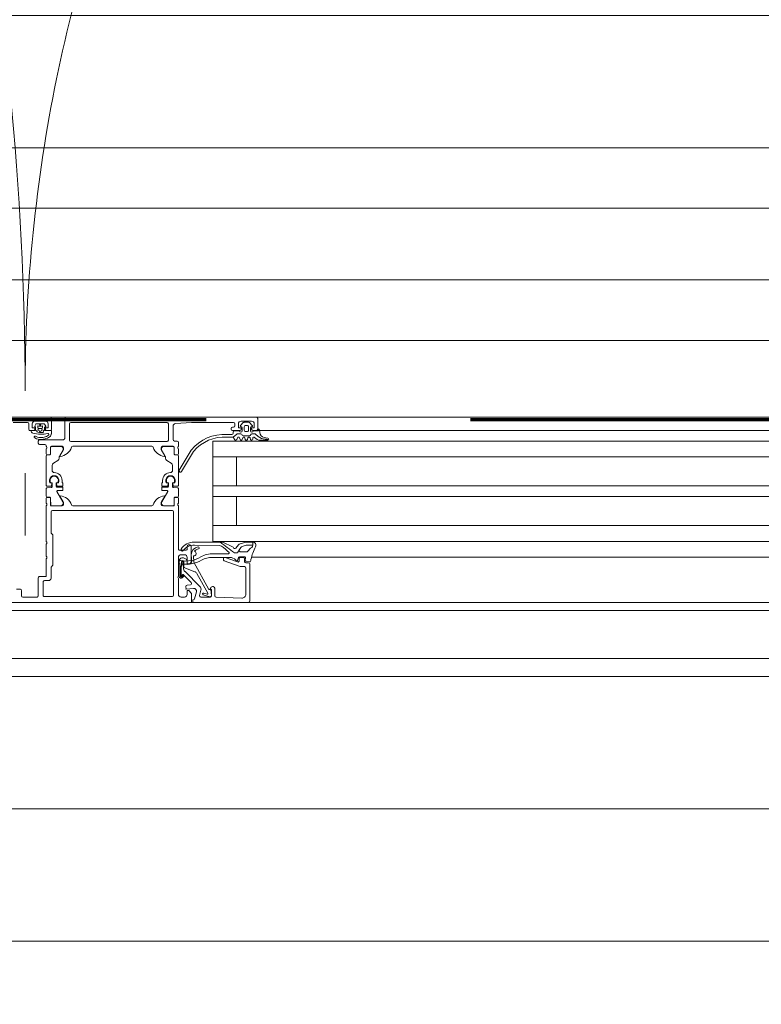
# Model space of a CAD drawing. Header units: millimetres. Extents: x -2180 to 91692, y -6418 to 21859.
# Tile 152 of 256: x 32929 to 33210, y 10326 to 10698. Entities that reach past the tile are written whole.
import ezdxf

# ---------------------------------------------------------------- set-up
doc = ezdxf.new("R2010")
doc.units = ezdxf.units.MM
for name, pattern in [('Dash', [635, 317.5, -317.5]), ('EST_Dash_2_1_', [300, 200, -100]), ('Grid Line 1_2_', [2222.5, 1270, -317.5, 317.5, -317.5])]:
    doc.linetypes.add(name, pattern=pattern)
for name, color, linetype, lineweight, true_color in [('_ hall', 9, 'Continuous', 9, 0x808080), ('_Beyond_-3', 7, 'Continuous', 9, 0xc0c0c0), ('SMA_Tuletõkkesektsioon', 1, 'EST_Dash_2_1_', 70, 0xff0000)]:
    doc.layers.add(name, color=color, linetype=linetype, lineweight=lineweight, true_color=true_color)
for name, color, linetype, lineweight in [('_Beyond_', 7, 'Continuous', 9), ('Detail Items', 7, 'Continuous', 9), ('Doors', 7, 'Continuous', 9), ('Grids-1', 7, 'Grid Line 1_2_', 9), ('Hidden Lines', 7, 'Dash', 18)]:
    doc.layers.add(name, color=color, linetype=linetype, lineweight=lineweight)
pattern_1 = [(0, (0, 0), (0, 50), [])]

# ---------------------------------------------------------------- blocks, each defined once
blk = doc.blocks.new('Schueco_FWS_ADS-70-HD_out_Family-02 - VU-01 FWS SI insert unit-2215690-1 Korruse  plaan')
at = {"layer": 'Detail Items'}
for p, q in [((861, 9), (-861, 9)), ((660, 4), (400, 4)), ((660, 0), (400, 0)), ((660, -6), (400, -6)), ((660, -17), (400, -17)), ((660, -21), (400, -21)), ((660, -32), (400, -32)), ((660, -38), (400, -38)), ((660, -43.96), (400, -43.96)), ((-870, -61), (870, -61))]:
    blk.add_line(p, q, dxfattribs=at)
at = {"layer": 'Doors'}
for p, q in [((269.5, 9), (172.5, 9)), ((263.7, 7.5), (267.7, 7.5)), ((270, 4.5), (270, 8.5)), ((275, 8.5), (275, 1)), ((347.5, 9), (275.5, 9)), ((341.7, 7.5), (345.7, 7.5)), ((347.5, 9), (412, 9)), ((348, 4.5), (348, 8.5)), ((255.5, 7), (260.9, 7)), ((261.4, 6.5), (261.4, 4.5)), ((261.9, 4), (263.2, 4)), ((262.21, 3.99), (263.78, 3.99)), ((263.64, 5.63), (264.03, 6.37)), ((263.98, 4.19), (263.98, 5.14)), ((264.21, 6.48), (267.17, 6.48)), ((264.79, 5.08), (264.79, 5.78)), ((266.29, 4.78), (265.09, 4.78)), ((266.59, 5.78), (266.59, 5.08)), ((267.34, 6.38), (267.81, 5.66)), ((267.39, 5.15), (267.39, 4.19)), ((267.59, 3.99), (269.74, 3.99)), ((268.2, 4), (269.5, 4)), ((276.8, 0.3), (276.8, 6.5)), ((277.3, 7), (313.7, 7)), ((314.2, 6.5), (314.2, 0.3)), ((316, 0.5), (316, 5.57)), ((337.9, 4.7), (337.9, 4.5)), ((338.9, 5.2), (338.4, 5.2)), ((338.4, 4), (341.2, 4)), ((341.1, 3.8), (339, 3.8)), ((339.4, 6.5), (339.4, 5.7)), ((342.53, 6.95), (341.49, 5.91)), ((341.7, 5.4), (341.8, 5.4)), ((342.1, 5.1), (342.1, 3.8)), ((344.52, 7.1), (342.88, 7.1)), ((342.9, 4.1), (342.9, 5.4)), ((343.4, 5.9), (344, 5.9)), ((344.5, 5.4), (344.5, 4.1)), ((345.91, 5.91), (344.87, 6.95)), ((345.3, 3.8), (345.3, 5.1)), ((345.6, 5.4), (345.7, 5.4)), ((346.2, 4), (347.5, 4)), ((348.62, 4), (412, 4)), ((348.79, 3.16), (348.7, 4.23)), ((262.96, 3.01), (262.95, 3.01)), ((263.95, 1.78), (264.2, 1.67)), ((274.5, 0.5), (265.5, 0.5)), ((338.2, 2.5), (336.34, 2.5)), ((336.34, 1.5), (338.7, 1.5)), ((338.7, 3.5), (338.7, 3)), ((340.09, 0.6), (340.31, 1.2)), ((341.62, 2.7), (340.41, 2.7)), ((341.09, 1.2), (341.31, 0.6)), ((342.17, 2.25), (342.05, 2.45)), ((342.09, 0.6), (342.31, 1.2)), ((344.84, 2), (342.6, 2)), ((343.09, 1.2), (343.31, 0.6)), ((344, 3.6), (343.4, 3.6)), ((344.09, 0.6), (344.31, 1.2)), ((345.09, 1.2), (345.31, 0.6)), ((345.39, 2.45), (345.27, 2.25)), ((346.82, 2.7), (345.82, 2.7)), ((346.1, 0.7), (346.1, 1.1)), ((348.17, 1.7), (347.14, 2.58)), ((349.09, 0.3), (351.76, 0.3)), ((351.84, 1.09), (350.4, 1.37)), ((352.01, 0.38), (351.74, 0.52)), ((265, 0), (265, -0.8)), ((265.5, -1.3), (267.5, -1.3)), ((268, -1.8), (268, -2)), ((268, -3), (268, -4.88)), ((268.2, -2.27), (268.2, -2.73)), ((269.58, -4.88), (269.58, -2.5)), ((269.61, -4.91), (269.61, -2.51)), ((270.08, -2), (274, -2)), ((270.11, -2.01), (273.59, -2.01)), ((274.29, -3.54), (272.97, -5.82)), ((313.7, -0.2), (277.3, -0.2)), ((278, -2), (308, -2)), ((311.71, -3.54), (313.03, -5.82)), ((312, -2), (315.92, -2)), ((315.89, -2.01), (312.41, -2.01)), ((316.39, -4.91), (316.39, -2.51)), ((316.42, -2.5), (316.42, -4.88)), ((317.5, 0), (316.5, 0)), ((317.8, -2.73), (317.8, -2.27)), ((318, -2), (318, -0.5)), ((318, -4.88), (318, -3)), ((322.86, -3.41), (318.32, -11.05)), ((268, -16.86), (268, -5.71)), ((268.3, -5.18), (269.28, -5.18)), ((268.5, -5.21), (269.31, -5.21)), ((270.7, -8.33), (272.4, -7.35)), ((272.9, -6.07), (272.9, -6.49)), ((313.1, -6.07), (313.1, -6.49)), ((315.3, -8.33), (313.6, -7.35)), ((317.5, -5.21), (316.69, -5.21)), ((316.72, -5.18), (317.7, -5.18)), ((318, -16.86), (318, -5.71)), ((319.18, -11.55), (323.73, -3.91)), ((412, -6), (331, -6)), ((270.2, -9.2), (270.2, -11.11)), ((315.8, -9.2), (315.8, -11.11)), ((260, -12.1), (260, -35.68)), ((268, -17.91), (268, -20.79)), ((269.83, -17.06), (268.2, -17.06)), ((270, -17.55), (268.2, -17.71)), ((269.41, -15.76), (269.8, -15.76)), ((269.64, -15.75), (270, -15.75)), ((270.1, -16.09), (270.03, -16.88)), ((270.2, -15.95), (270.2, -17.35)), ((271.8, -17.25), (271.8, -15.95)), ((271.97, -16.88), (271.9, -16.09)), ((272, -15.75), (272.35, -15.75)), ((274.1, -17.45), (272, -17.45)), ((274.1, -17.06), (272.17, -17.06)), ((272.2, -15.76), (272.59, -15.76)), ((274.3, -15.96), (274.3, -16.86)), ((274.3, -18.55), (274.3, -17.65)), ((311.7, -15.96), (311.7, -16.86)), ((311.7, -18.55), (311.7, -17.65)), ((311.9, -17.06), (313.83, -17.06)), ((311.9, -17.45), (314, -17.45)), ((313.8, -15.76), (313.41, -15.76)), ((314, -15.75), (313.65, -15.75)), ((314.03, -16.88), (314.1, -16.09)), ((314.2, -17.25), (314.2, -15.95)), ((315.8, -15.95), (315.8, -17.35)), ((315.9, -16.09), (315.97, -16.88)), ((316.36, -15.75), (316, -15.75)), ((316, -17.55), (317.8, -17.71)), ((316.17, -17.06), (317.8, -17.06)), ((316.59, -15.76), (316.2, -15.76)), ((318, -17.91), (318, -20.79)), ((268, -21.62), (268, -23.5)), ((269.28, -21.32), (268.3, -21.32)), ((268.5, -21.29), (269.31, -21.29)), ((269.61, -21.59), (269.61, -23.99)), ((274.29, -22.96), (272.04, -19.05)), ((272.21, -18.75), (274.1, -18.75)), ((311.71, -22.96), (313.96, -19.05)), ((313.79, -18.75), (311.9, -18.75)), ((316.39, -21.59), (316.39, -23.99)), ((317.5, -21.29), (316.69, -21.29)), ((317.7, -21.32), (316.72, -21.32)), ((318, -23.5), (318, -21.62)), ((268, -24.5), (268, -38)), ((268.2, -23.77), (268.2, -24.23)), ((270.11, -24.49), (273.59, -24.49)), ((308, -24.5), (278, -24.5)), ((315.89, -24.49), (312.41, -24.49)), ((317.8, -24.23), (317.8, -23.77)), ((318, -40.8), (318, -24.5)), ((315.7, -26.3), (270.3, -26.3)), ((316.2, -58.3), (316.2, -26.8)), ((412, -32), (331, -32)), ((268, -39), (268, -43.5)), ((321.3, -39.8), (321.3, -40.8)), ((322.3, -39.3), (321.8, -39.3)), ((322.8, -45.5), (322.8, -39.8)), ((333.53, -39.52), (324.05, -39.34)), ((318, -51), (318, -44)), ((320.8, -41.3), (318.5, -41.3)), ((319, -43), (320.3, -43)), ((319.33, -44.22), (319.93, -44.22)), ((323.05, -45.5), (322.86, -42.99)), ((337.38, -44), (330.89, -44)), ((331.22, -42.6), (336.96, -42.6)), ((335, -44.82), (335, -44.5)), ((335.67, -44.03), (340.33, -45.73)), ((340.78, -44.05), (340.36, -45.2)), ((341, -45.26), (341, -44.5)), ((343.11, -43.85), (341.06, -43.85)), ((341.5, -44), (342.5, -44)), ((341.62, -41.93), (343.79, -41.93)), ((343, -44.5), (343, -45.5)), ((343.3, -45.09), (343.41, -44.19)), ((345.64, -43.96), (412, -43.96)), ((318.33, -51.21), (318.33, -45.22)), ((318.73, -47.52), (318.73, -51.13)), ((319, -50.89), (319, -47.6)), ((319.13, -45.67), (319.13, -46.72)), ((319.4, -46.89), (319.4, -45.77)), ((319.9, -45.77), (319.9, -47.93)), ((320.03, -47.19), (320.03, -45.67)), ((324.19, -49.4), (320.69, -48.13)), ((341.32, -47.47), (335.33, -45.29)), ((343, -47.5), (341.49, -47.5)), ((343.5, -46), (344.5, -46)), ((343.5, -57.94), (343.5, -48)), ((344.94, -45.69), (343.54, -45.42)), ((345, -46.5), (345, -60.5)), ((265, -51.7), (265, -58.5)), ((318, -58), (318, -52)), ((319.52, -50.57), (319.17, -50.96)), ((319.24, -51.34), (319.67, -50.91)), ((319.95, -51.19), (319.47, -51.68)), ((322.82, -53.52), (319.83, -50.53)), ((320.49, -49.35), (326.12, -54.98)), ((329.14, -57.59), (324.99, -50.08)), ((266.8, -53.3), (266.8, -58.3)), ((268.8, -52.8), (267.3, -52.8)), ((321.26, -54.47), (322.51, -54.37)), ((331.8, -55.69), (331.8, -58.52)), ((258.1, -56), (256.8, -56)), ((258.6, -58.5), (258.6, -56.5)), ((264.5, -59), (259.1, -59)), ((267.3, -58.8), (315.7, -58.8)), ((320.3, -59), (319, -59)), ((324.1, -59.63), (324.81, -57.01)), ((326.51, -56.43), (325.99, -58.37)), ((326.47, -59), (330, -59)), ((329.86, -58.87), (327.41, -58.19)), ((327.57, -57.51), (328.91, -57.88)), ((332.28, -59.02), (341.94, -59.43)), ((344.5, -61), (412, -61))]:
    blk.add_line(p, q, dxfattribs=at)
at = {"layer": 'Doors', "flags": 128}
for points in [[(263.7, 4.5), (263.7, 5), (262.7, 5), (262.7, 6.5)], [(264.41, 3.63), (264.38, 3.72), (264.28, 3.99), (264.83, 4.24)], [(265.22, 4.11), (265.69, 3.26), (266.17, 4.11)], [(266.56, 4.24), (267.09, 3.99), (266.97, 3.5)], [(268.7, 6.5), (268.7, 5), (267.7, 5), (267.7, 4.5)], [(269.93, 3.78), (269.93, 2.78), (269.9, 2.57)], [(316.93, 6.57), (323, 7), (338.9, 7)], [(341.7, 4.5), (341.7, 5), (340.7, 5), (340.7, 6.5)], [(346.7, 6.5), (346.7, 5), (345.7, 5), (345.7, 4.5)], [(348.3, 4.6), (348.3, 3.8), (346.3, 3.8)], [(266.7, 3.28), (266.16, 3.24), (265.4, 3.26), (264.83, 3.32)], [(269.61, 1.78), (269.54, 1.69), (268.88, 1.31), (268.41, 1.1), (267.89, 0.91), (267.37, 0.75), (266.84, 0.65), (266.29, 0.62)], [(268.06, 1.76), (268.47, 1.97), (268.79, 2.16)], [(340.1, 2.59), (338.7, 1.5), (339.35, 0.5)], [(274.5, -2.5), (274.5, -3.2), (273.12, -5.59)], [(312.88, -5.59), (311.5, -3.2), (311.5, -2.5)], [(412, -38), (331, -38), (331, 0), (412, 0)], [(340, -6), (340, -17), (331, -17), (412, -17)], [(274, -14.91), (274, -15.76), (274.1, -15.76)], [(312, -14.91), (312, -15.76), (311.9, -15.76)], [(274, -24.5), (269.7, -24.5), (269.58, -21.62)], [(273.12, -20.91), (274.5, -23.3), (274.5, -24)], [(311.5, -24), (311.5, -23.3), (312.88, -20.91)], [(316.42, -21.62), (316.42, -24.38), (312, -24.5)], [(340, -32), (340, -21), (331, -21), (412, -21)], [(269.8, -26.8), (269.8, -34.8), (270.5, -35.5), (270.5, -47), (269.8, -47.7), (269.8, -51.8)], [(323.98, -38.22), (334.44, -38.22), (333.79, -38.21)], [(268, -44.5), (268, -51.2), (265.5, -51.2)], [(321.3, -44), (321.3, -46.5), (321.8, -46.5)], [(323.7, -43.43), (323.87, -45.82), (329.52, -56.15), (330.32, -56.15), (330.47, -58.38)], [(321.28, -45.71), (321.28, -46.72), (322.22, -46.56)], [(323.75, -55.76), (320.91, -56.01), (320.8, -54.97)], [(330.5, -58.5), (330.5, -56.1), (329.9, -56.1), (330.27, -55.47)], [(250.5, -61), (323, -61), (323, -57.6), (321.9, -56.5), (321.3, -56.5), (321.3, -58)], [(344.5, -61), (323.5, -61), (323.5, -60), (323.62, -60)]]:
    blk.add_lwpolyline(points, dxfattribs=at)
for points in [[(265.79, 6.23), (265.86, 6.16), (265.89, 6.06), (265.86, 5.96), (265.79, 5.89), (265.69, 5.86), (265.59, 5.89), (265.52, 5.96), (265.49, 6.06), (265.52, 6.16), (265.59, 6.23), (265.69, 6.26)], [(338.46, -40.03), (334.76, -38.28)], [(340.72, -39.27), (339.68, -40.52)], [(340.53, -42.01), (341.07, -41.07), (341.62, -40.21), (341.07, -41.07)], [(343.5, -38.25), (341.31, -38.89)], [(342.1, -39.89), (343.68, -39.43)], [(343.95, -39.38), (346.14, -39.43), (346.14, -39.38), (346.13, -38.2), (343.83, -38.2), (346.12, -38.2), (346.14, -39.38)], [(339.43, -42.3), (340.08, -42.3)]]:
    blk.add_lwpolyline(points, close=True, dxfattribs=at)
at = {"layer": 'Doors'}
for centre, radius, start, end in [((263.7, 6.5), 1, 89.9995, 180.0005), ((267.7, 6.5), 1, 0.002, 89.998), ((269.5, 8.5), 0.5, 0.0024, 89.9985), ((275.5, 8.5), 0.5, 90.0015, 179.9985), ((341.7, 6.5), 1, 90, 180), ((345.7, 6.5), 1, 360, 90), ((347.5, 8.5), 0.5, 360, 90), ((260.9, 6.5), 0.5, 0.0006, 89.9994), ((261.9, 4.5), 0.5, 179.9992, 270.0009), ((263.22, 3.98), 1.01, 179.6117, 254.7346), ((263.2, 4.5), 0.5, 270.0033, 359.9967), ((263.82, 5.54), 0.202, 153.8011, 259.329), ((263.78, 5.14), 0.203, 0.4685, 89.2437), ((263.78, 4.18), 0.198, 269.7003, 0.5845), ((264.21, 6.29), 0.195, 88.6395, 154.2271), ((265.69, 8.24), 2.62, 249.9155, 290.0845), ((265.09, 5.08), 0.3, 179.9989, 269.9998), ((264.95, 3.96), 0.3, 29.2633, 114.6153), ((266.43, 3.96), 0.3, 64.7461, 150.7367), ((266.29, 5.08), 0.3, 269.9998, 359.9994), ((267.17, 6.29), 0.194, 29.7199, 90.6441), ((267.59, 5.15), 0.199, 90.0276, 180.2616), ((267.59, 4.18), 0.198, 179.3558, 270.0686), ((267.63, 5.55), 0.204, 258.5702, 30.46), ((268.2, 4.5), 0.5, 179.9994, 270.0006), ((269.5, 4.5), 0.5, 270.0033, 359.9967), ((269.74, 3.79), 0.198, 358.9506, 89.8998), ((277.3, 6.5), 0.5, 90, 180), ((313.7, 6.5), 0.5, 360, 90), ((317, 5.57), 1, 94.0856, 180), ((338.4, 4.7), 0.5, 90, 180), ((338.4, 4.5), 0.5, 180, 270), ((339, 3.5), 0.3, 90, 180), ((338.9, 6.5), 0.5, 0, 90), ((338.9, 5.7), 0.5, 270, 360), ((341.6, 3.8), 0.5, 180, 360), ((341.2, 4.5), 0.5, 270, 0), ((341.7, 5.7), 0.3, 134.9981, 270.0001), ((341.8, 5.1), 0.3, 0, 90), ((342.88, 6.6), 0.5, 90, 135.0277), ((343.4, 5.4), 0.5, 89.9979, 180.0021), ((343.4, 4.1), 0.5, 179.9989, 270.0011), ((344, 5.4), 0.5, 359.9979, 90.0021), ((344, 4.1), 0.5, 269.9989, 0.0011), ((344.52, 6.6), 0.5, 44.9798, 90), ((345.6, 5.1), 0.3, 90, 180), ((345.8, 3.8), 0.5, 180, 360), ((345.7, 5.7), 0.3, 270.0055, 44.9966), ((346.2, 4.5), 0.5, 180, 270), ((347.5, 4.5), 0.5, 270, 360), ((348.3, 4.2), 0.4, 4.917, 89.9994), ((265.97, 12.54), 10, 252.4675, 285.1948), ((263.79, 1.47), 0.351, 64.2669, 244.2669), ((266.01, 6.13), 5.52, 244.574, 272.9368), ((266.06, 6.45), 5.13, 248.7446, 272.5887), ((264.88, 3.82), 0.5, 201.1765, 264.1559), ((265.5, 0), 0.5, 90.0015, 179.9985), ((266.29, 5.13), 3.8, 269.9766, 297.6836), ((266.68, 3.58), 0.3, 273.5065, 346.1539), ((268.63, 2.51), 0.381, 294.2834, 95.9519), ((267.61, 2.96), 2.32, 329.4906, 350.3162), ((274.5, 1), 0.5, 269.9997, 0.0003), ((277.3, 0.3), 0.5, 180, 270), ((313.7, 0.3), 0.5, 270, 0), ((316.5, 0.5), 0.5, 180, 270), ((335.5, -13.89), 16.42, 87.0445, 140.3132), ((335.49, -13.92), 15.44, 86.8397, 139.5975), ((338.2, 3), 0.5, 270.005, 360), ((339.7, 0.7), 0.4, 209.9998, 344.9998), ((340.41, 2.2), 0.5, 90, 128.0173), ((340.7, 1.1), 0.4, 14.9998, 165.0002), ((341.7, 0.7), 0.4, 194.9998, 345.0002), ((341.62, 2.2), 0.5, 30, 90), ((342.6, 2.5), 0.5, 210, 270), ((342.7, 1.1), 0.4, 14.9998, 165.0002), ((343.7, 0.7), 0.4, 194.9996, 345.0004), ((344.7, 1.1), 0.4, 14.9996, 165.0004), ((344.84, 2.5), 0.5, 270, 330), ((345.7, 0.7), 0.4, 194.9997, 359.9996), ((345.82, 2.2), 0.5, 90, 150), ((346.5, 1.1), 0.4, 40.3208, 180), ((349.09, 3.3), 3, 220.3198, 270.0013), ((346.82, 2.2), 0.496, 49.3588, 90), ((350.78, 4.74), 4, 229.3588, 270.6189), ((350.78, 3.34), 2, 184.9952, 258.9975), ((350.84, -1.27), 2, 63.3452, 90.6189), ((351.76, 0.7), 0.4, 269.9191, 78.9894), ((265.5, -0.8), 0.5, 180.0033, 269.9967), ((267.5, -1.8), 0.5, 360, 90), ((267.92, -2.27), 0.279, 358.8354, 73.5801), ((267.92, -2.73), 0.279, 286.4246, 1.1629), ((270.08, -2.5), 0.5, 90, 180), ((270.11, -2.51), 0.5, 89.9997, 180.0003), ((272.76, -0.82), 5, 275.6226, 342.2516), ((273.44, -3), 1, 327.273, 81.8184), ((274, -2.5), 0.5, 360, 90), ((278, -2.5), 0.5, 90, 162.2516), ((308, -2.5), 0.5, 17.7484, 90), ((313.24, -0.82), 5, 197.7484, 264.3774), ((312, -2.5), 0.5, 90, 180), ((312.56, -3), 1, 98.1816, 212.727), ((315.89, -2.51), 0.5, 359.9997, 90.0003), ((315.92, -2.5), 0.5, 0, 90), ((317.5, -0.5), 0.5, 360, 90), ((318.08, -2.27), 0.279, 106.4199, 181.1646), ((318.08, -2.73), 0.279, 178.8371, 253.5754), ((268.3, -4.88), 0.3, 180, 270), ((268.5, -5.71), 0.5, 90, 180), ((269.28, -4.88), 0.3, 270, 0), ((269.31, -4.91), 0.3, 270, 360), ((271.9, -6.49), 1, 300.035, 359.9651), ((273.4, -6.07), 0.5, 150, 180), ((273.24, -5.66), 0.138, 150, 275.6226), ((312.76, -5.66), 0.138, 264.3774, 30), ((312.6, -6.07), 0.5, 0, 30), ((314.1, -6.49), 1, 180.0349, 239.965), ((316.69, -4.91), 0.3, 180, 270), ((316.72, -4.88), 0.3, 180, 270), ((317.5, -5.71), 0.5, 360, 90), ((317.7, -4.88), 0.3, 270, 360), ((271.2, -9.2), 1, 120.0232, 179.9752), ((271, -11.11), 0.799, 179.9364, 270.0625), ((315, -11.11), 0.799, 269.9375, 0.0636), ((314.8, -9.2), 1, 0.0248, 59.9768), ((318.75, -11.3), 0.5, 150.0001, 330.0001), ((271, -14.91), 1.8, 331.9104, 208.0896), ((271, -14.92), 1.59, 328.4844, 211.5156), ((271, -14.91), 3, 359.9989, 90.0011), ((315, -14.91), 3, 89.9989, 180.0011), ((315, -14.91), 1.8, 331.9104, 208.0896), ((315, -14.92), 1.59, 328.4844, 211.5156), ((268.2, -16.86), 0.2, 180, 270), ((268.2, -17.91), 0.2, 90.1164, 179.888), ((269.8, -16.06), 0.3, 354.9998, 90), ((269.83, -16.86), 0.2, 270, 354.9998), ((270, -15.95), 0.2, 0.112, 89.8858), ((270, -17.35), 0.2, 270.1156, 359.8888), ((272, -15.95), 0.2, 90.1134, 179.8888), ((272, -17.25), 0.2, 180.1088, 269.8956), ((272.2, -16.06), 0.3, 90, 185.0002), ((272.17, -16.86), 0.2, 185.0002, 270), ((274.1, -15.96), 0.2, 0, 90), ((274.1, -16.86), 0.2, 270, 0), ((274.1, -17.65), 0.2, 0.1112, 89.8866), ((274.1, -18.55), 0.2, 270.1194, 359.8828), ((311.9, -15.96), 0.2, 90, 180), ((311.9, -16.86), 0.2, 180, 270), ((311.9, -17.65), 0.2, 90.1134, 179.8888), ((311.9, -18.55), 0.2, 180.1172, 269.8806), ((313.8, -16.06), 0.3, 354.9998, 90), ((313.83, -16.86), 0.2, 270, 354.9998), ((314, -15.95), 0.2, 0.1112, 89.8866), ((314, -17.25), 0.2, 270.1044, 359.8912), ((316, -15.95), 0.2, 90.1142, 179.888), ((316, -17.35), 0.2, 180.1112, 269.8844), ((316.2, -16.06), 0.3, 90, 185.0002), ((316.17, -16.86), 0.2, 185.0002, 270), ((317.8, -16.86), 0.2, 270, 0), ((317.8, -17.91), 0.2, 0.112, 89.8836), ((268.5, -20.79), 0.5, 180, 270), ((268.3, -21.62), 0.3, 90, 180), ((269.28, -21.62), 0.3, 0, 90), ((269.31, -21.59), 0.3, 359.9921, 90), ((272.21, -18.95), 0.2, 90, 209.8798), ((273.24, -20.84), 0.138, 84.3774, 210), ((272.76, -25.68), 5, 17.7484, 84.3774), ((313.24, -25.68), 5, 95.6226, 162.2516), ((312.76, -20.84), 0.138, 330, 95.6226), ((313.79, -18.95), 0.2, 330.1202, 90), ((316.69, -21.59), 0.3, 90, 180.0079), ((316.72, -21.62), 0.3, 90, 180), ((317.5, -20.79), 0.5, 270, 0), ((317.7, -21.62), 0.3, 360, 90), ((267.92, -23.77), 0.279, 358.8371, 73.5754), ((267.92, -24.23), 0.279, 286.4199, 1.1646), ((269.7, -24.38), 0.12, 180, 270), ((270.11, -23.99), 0.5, 179.9997, 270.0003), ((273.44, -23.5), 1, 278.1816, 32.727), ((274, -24), 0.5, 270, 0), ((278, -24), 0.5, 197.7484, 270), ((308, -24), 0.5, 270, 342.2516), ((312, -24), 0.5, 180, 270), ((312.56, -23.5), 1, 147.273, 261.8184), ((315.89, -23.99), 0.5, 269.9997, 0.0003), ((316.3, -24.38), 0.12, 270, 0), ((318.08, -23.77), 0.279, 106.4246, 181.1629), ((318.08, -24.23), 0.279, 178.8354, 253.5801), ((270.3, -26.8), 0.5, 90.0018, 179.9982), ((315.7, -26.8), 0.5, 0.0004, 89.9996), ((267.48, -38.5), 0.725, 316.3959, 43.6041), ((318.5, -40.8), 0.5, 179.9998, 270.0002), ((319.43, -41.15), 0.5, 146.0587, 324.5614), ((323.99, -44.22), 6, 90.0748, 146.0587), ((323.91, -44.34), 5, 88.3074, 144.5614), ((320.8, -40.8), 0.5, 269.9995, 0.0005), ((321.8, -39.8), 0.5, 90.0008, 179.9992), ((322.3, -39.8), 0.5, 0.0013, 89.9987), ((325.81, -42.96), 2.95, 96.9603, 180.5706), ((325.81, -42.9), 2.1, 95.9253, 144.5295), ((325.49, -40.43), 0.4, 286.1837, 94.1835), ((333.5, -41.02), 1.5, 55.8858, 88.8796), ((439.43, 98.02), 172.39, 232.206, 234.4495), ((439.43, 98.02), 172.39, 232.2065, 234.4495), ((322.82, -56.8), 20.55, 45.7124, 55.8858), ((334.44, -38.96), 0.75, 64.6834, 90.0738), ((334.44, -38.96), 0.75, 64.6834, 90.0738), ((338.12, -40.75), 0.8, 24.9742, 64.6834), ((338.12, -40.75), 0.8, 24.9742, 64.6834), ((339.29, -40.2), 0.5, 204.9742, 320.1226), ((339.29, -40.2), 0.5, 204.9742, 320.1226), ((341.64, -40.04), 1.2, 106.2849, 140.1226), ((341.64, -40.04), 1.2, 106.2849, 140.1226), ((342.39, -40.85), 1, 106.573, 140.4107), ((342.39, -40.85), 1, 106.573, 140.4107), ((343.83, -39.4), 1.2, 90, 106.2849), ((343.83, -39.4), 1.2, 90, 106.2849), ((343.96, -40.38), 1, 90.4107, 106.573), ((343.96, -40.38), 1, 90.4107, 106.573), ((349.04, -45), 5.8, 124.9991, 144.9927), ((366.68, -49.78), 21.82, 153.3226, 166.8974), ((345.14, -39.43), 1, 304.9991, 0.1226), ((346.13, -39.4), 1.2, 89.6001, 90.1226), ((346.13, -39.4), 1.2, 331.1933, 90.1226), ((346.13, -39.4), 1.2, 89.6001, 90.1226), ((267.48, -44), 0.725, 316.3959, 43.6042), ((319, -44), 1, 90.0006, 179.9994), ((319.33, -45.22), 1, 89.9997, 180.0003), ((320.82, -34.62), 10.78, 259.2063, 301.4347), ((319.78, -45.71), 1.5, 360, 83.9999), ((320.3, -44), 1, 0.0001, 89.9999), ((323.83, -42.54), 0.9, 261.343, 72.4547), ((331.22, -52.6), 10, 90, 118.5667), ((330.89, -53), 9, 90, 117.3856), ((335.5, -44.5), 0.5, 69.9886, 180), ((336.96, -42.3), 0.3, 270, 45.7124), ((337.38, -47), 3, 40.6103, 90), ((339.47, -41.71), 0.588, 242.7438, 265.9501), ((339.47, -41.71), 0.588, 242.7438, 265.9501), ((340.08, -41.8), 0.5, 270, 335), ((340.08, -41.8), 0.5, 270, 335), ((341.06, -44.15), 0.3, 90, 160), ((341.5, -44.5), 0.5, 90.0009, 179.9991), ((341.62, -41.33), 0.6, 155, 270), ((342.5, -44.5), 0.5, 0.0005, 89.9993), ((343.11, -44.15), 0.3, 352.7862, 90), ((343.79, -41.33), 0.6, 270, 324.9927), ((318.69, -45.8), 0.6, 80.1541, 260.1541), ((320.81, -34.7), 11.9, 259.2577, 299.9709), ((319.23, -47.52), 0.5, 126.8699, 180), ((318.63, -46.72), 0.5, 306.8708, 360), ((319.32, -47.59), 0.316, 120.657, 181.3291), ((319.58, -45.67), 0.45, 359.9981, 179.9981), ((318.9, -46.89), 0.5, 300.657, 0), ((319.65, -45.75), 0.25, 356.4446, 183.5554), ((321.9, -47.93), 2, 180, 225), ((321.03, -47.19), 1, 179.979, 250.0427), ((321.8, -45.5), 1, 270.0009, 359.9991), ((322.05, -45.57), 1, 280.0022, 4.1835), ((335.5, -44.82), 0.5, 180, 249.9897), ((328.39, -53.74), 14.24, 36.3926, 37.6519), ((340.08, -45.1), 0.3, 221.0833, 340), ((340.5, -45.26), 0.5, 249.9886, 360), ((341.49, -47), 0.5, 249.9897, 270), ((343.5, -45.5), 0.5, 179.9998, 270.0002), ((343, -48), 0.5, 0.0009, 89.9991), ((343.59, -45.13), 0.3, 172.7862, 259), ((344.5, -46.5), 0.5, 0.0007, 89.9991), ((344.99, -45.4), 0.3, 259, 347.6117), ((301.34, -35.81), 45, 347.6117, 348.4391), ((265.5, -51.7), 0.5, 89.9996, 180.0013), ((268.8, -51.8), 1, 269.9999, 0.0001), ((318.52, -51.5), 0.725, 136.3959, 223.6041), ((319.02, -51.15), 0.695, 185.6281, 310.4824), ((319.03, -51.13), 0.3, 180, 315.003), ((319.1, -50.89), 0.1, 180, 317.856), ((319.69, -50.67), 0.2, 45.0131, 149.9879), ((319.81, -51.05), 0.2, 315.0154, 134.9846), ((323.67, -50.81), 1.5, 28.9498, 70.0239), ((267.3, -53.3), 0.5, 89.9989, 180.0004), ((321.3, -54.97), 0.5, 94.9998, 179.9998), ((322.47, -53.87), 0.5, 274.9986, 45), ((323.84, -56.75), 1, 344.8913, 95.0534), ((325.06, -56.04), 1.5, 345.0002, 45.0008), ((331, -55.81), 0.809, 8.8194, 154.9031), ((258.1, -56.5), 0.5, 359.9997, 90.0003), ((259.1, -58.5), 0.5, 180.0011, 269.9989), ((264.5, -58.5), 0.5, 269.9997, 0.0007), ((267.3, -58.3), 0.5, 179.9993, 269.9998), ((315.7, -58.3), 0.5, 270.0004, 359.9996), ((319, -58), 1, 180.0006, 269.999), ((320.3, -58), 1, 270.0011, 359.9989), ((320.9, -55.91), 0.1, 180, 275.0534), ((326.47, -58.5), 0.5, 165.0007, 269.9971), ((327.49, -57.85), 0.35, 76.8289, 256.8289), ((328.97, -57.69), 0.2, 254.4046, 27.7533), ((330, -58.42), 0.471, 251.676, 5.2327), ((330, -58.5), 0.5, 269.9999, 0.0003), ((332.3, -58.52), 0.5, 180, 267.5482), ((342, -57.93), 1.5, 267.5442, 359.9862), ((323.62, -59.5), 0.5, 270.0001, 345.0029), ((344.5, -60.5), 0.5, 270.0003, 359.9998)]:
    blk.add_arc(centre, radius, start, end, dxfattribs=at)
at = {"layer": 'Hidden Lines'}
for centre, radius, start, end in [((-845, 19), 1105, 360, 90), ((845, 19), 585, 90, 180)]:
    blk.add_arc(centre, radius, start, end, dxfattribs=at)

msp = doc.modelspace()

# ---------------------------------------------------------------- hatches: boundary and pattern name
at = {"layer": '_Beyond_-3'}
h = msp.add_hatch(dxfattribs=at)
h.set_pattern_fill('FP_31', color=256, style=0, pattern_type=2)
h.set_pattern_definition(pattern_1)
h.paths.add_polyline_path([(31541.55, 10577.11), (32789.88, 10577.9), (32790.68, 10604.79), (32794.33, 10612.84), (32799.77, 10618.99), (32803.34, 10621.54), (32810.76, 10624.31), (32818.22, 10622.39), (32821.79, 10617.7), (32823.22, 10612.84), (32823.22, 10577.11), (33741.55, 10577.11), (33741.55, 12054.11), (31541.55, 12054.11), (31541.55, 10666.58)], flags=0)
h.paths.add_polyline_path([(32789.88, 10598.27), (32789.87, 10598.27), (32764.28, 10598.27)], flags=0)
h = msp.add_hatch(dxfattribs=at)
h.set_pattern_fill('FP_31', color=256, style=0, pattern_type=2)
h.set_pattern_definition(pattern_1)
h.paths.add_polyline_path([(4605.79, 7658.29), (5455.57, 7658.29), (5455.57, 7659.95), (5631.81, 7659.95), (5631.81, 9269.43), (5589.06, 9270.42), (5585.23, 9272.52), (5582.05, 9277.6), (5581.54, 9282.42), (5584.42, 9289.41), (5587.15, 9293.13), (5593.08, 9298.32), (5598.87, 9301.12), (5603.37, 9302.25), (5611.73, 9302.77), (5631.81, 9302.78), (5631.81, 10357.11), (5612.75, 10357.11), (5612.75, 10453.11), (3384.75, 10453.11), (3384.75, 7854.29), (3403.75, 7853.29), (3403.75, 7658.29), (4464.23, 7658.29)], flags=0)
h.paths.add_polyline_path([(33673.09, 10267.76), (33673.09, 10373.11), (33541.55, 10373.11), (33541.55, 10456.84), (32898.54, 10456.84), (32897.48, 10422.11), (32757.13, 10422.11), (32757.58, 10434.61), (32874.56, 10434.61), (32874.56, 10456.84), (31801.55, 10456.84), (31801.55, 10378.57), (33375.92, 10285.35)], flags=0)

# ---------------------------------------------------------------- linework, layer by layer
at = {"layer": '_ hall'}
msp.add_line((31591.55, 10627.11), (33691.55, 10627.11), dxfattribs=at)
at = {"layer": '_Beyond_'}
for p, q in [((32823.22, 10577.11), (35571.33, 10577.11)), ((33541.55, 10474.98), (32898.54, 10474.98)), ((33541.55, 10456.84), (32898.13, 10456.84))]:
    msp.add_line(p, q, dxfattribs=at)
at = {"layer": 'Grids-1'}
msp.add_line((919.79, 10400), (34984.4, 10400), dxfattribs=at)
at = {"layer": 'SMA_Tuletõkkesektsioon'}
msp.add_line((36000, 10547.11), (23987.08, 10547.11), dxfattribs=at)

# ---------------------------------------------------------------- block references
at = {"layer": 'Doors'}
msp.add_blockref('Schueco_FWS_ADS-70-HD_out_Family-02 - VU-01 FWS SI insert unit-2215690-1 Korruse  plaan', (32671.55, 10539.11), dxfattribs=at)

doc.saveas('drawing.dxf')
